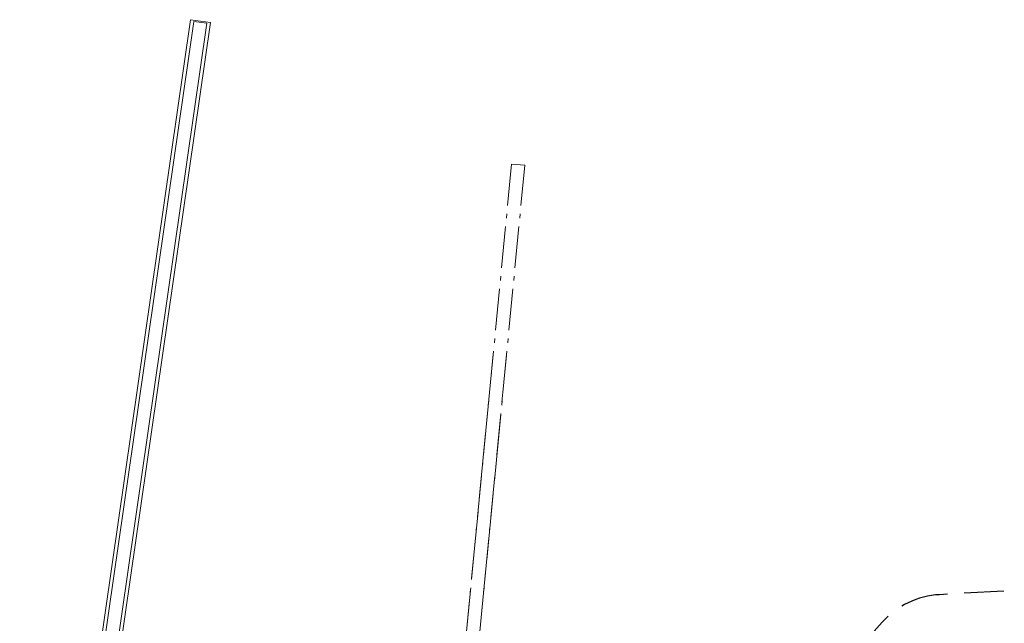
# Model space of a CAD drawing. Extents: x 3503739 to 3504470, y 5375172 to 5375561.
# Tile 98 of 142: x 3504131 to 3504161, y 5375445 to 5375464. Entities that reach past the tile are written whole.
import ezdxf

# ---------------------------------------------------------------- set-up
doc = ezdxf.new("R2010")
doc.units = 0
doc.header["$MEASUREMENT"] = 0
for name, pattern in [('2', [3.4, 1.2, -0.5, 1.2, -0.5]), ('240', [1.88, 1.25, -0.25, 0.13, -0.25]), ('86', [2.3751, 2.0001, -0.375])]:
    doc.linetypes.add(name, pattern=pattern)
for name, color, linetype in [('3WP_KANALISATION', 7, 'Continuous'), ('_4WP_KANCAD_', 7, 'Continuous'), ('RADSTATION', 7, 'Continuous')]:
    doc.layers.add(name, color=color, linetype=linetype)

msp = doc.modelspace()

# ---------------------------------------------------------------- linework, layer by layer
at = {"layer": '3WP_KANALISATION', "color": 7, "linetype": '86', "lineweight": 13}
for p, q in [((3504145.229, 5375453.549), (3504143.494, 5375435.599)), ((3504143.892, 5375435.561), (3504145.627, 5375453.51))]:
    msp.add_line(p, q, dxfattribs=at)
at = {"layer": '_4WP_KANCAD_', "color": 1, "linetype": 'Continuous', "lineweight": 13}
for points in [[(3504131.597, 5375427.89), (3504136.732, 5375463.509), (3504136.138, 5375463.594), (3504131.003, 5375427.976)], [(3504131.505, 5375427.95), (3504136.628, 5375463.488), (3504136.232, 5375463.545), (3504131.109, 5375428.007)]]:
    msp.add_lwpolyline(points, dxfattribs=at)
at = {"layer": '_4WP_KANCAD_', "color": 7, "linetype": '240', "lineweight": 13}
msp.add_lwpolyline([(3504143.892, 5375435.561), (3504146.179, 5375459.223), (3504145.781, 5375459.261), (3504143.494, 5375435.599)], dxfattribs=at)
at = {"layer": 'RADSTATION', "color": 250, "linetype": '2', "lineweight": 30}
msp.add_lwpolyline([(3504179.472, 5375439.568), (3504175.249, 5375438.762), (3504174.837, 5375446.253), (3504172.903, 5375447.114), (3504168.468, 5375446.871), (3504162.267, 5375446.531), (3504158.637, 5375446.331, 0.198132), (3504156.917, 5375445.509), (3504152.506, 5375440.616)], format="xyb", dxfattribs=at)

doc.saveas('drawing.dxf')
